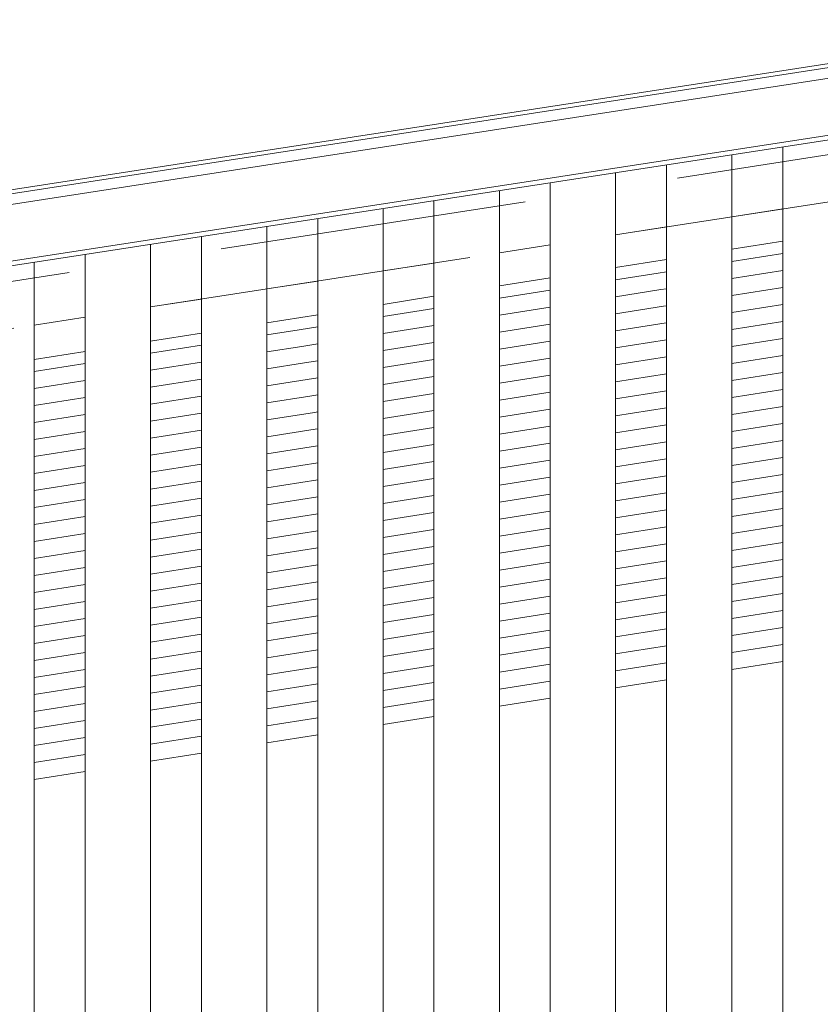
# Model space of a CAD drawing. Header units: millimetres. Extents: x -65 to 293624, y -1905 to 31061.
# Tile 249 of 256: x 123102 to 123653, y 23753 to 24430. Entities that reach past the tile are written whole.
import ezdxf

# ---------------------------------------------------------------- set-up
doc = ezdxf.new("R2010")
doc.units = ezdxf.units.MM
doc.header["$MEASUREMENT"] = 0
doc.linetypes.add('Hidden Line', pattern=[317.5, 211.666667, -105.833333])
for name, color, linetype in [('00 2D joon.AR', 7, 'Continuous'), ('1236 Katuslaed.AR', 7, 'Continuous'), ('1245 Sisehoovi varjestus.AR', 7, 'Continuous'), ('1248 Vihmaveerennid.AR', 7, 'Continuous'), ('1263 Katuse alusserv.AR', 7, 'Continuous')]:
    doc.layers.add(name, color=color, linetype=linetype)

# ---------------------------------------------------------------- blocks, each defined once
blk = doc.blocks.new('Section Element_1428_3', base_point=(20443.11, 12361.43))
at = {"layer": '1248 Vihmaveerennid.AR', "color": 7, "linetype": 'Continuous', "lineweight": 13}
for p, q in [((107568.05, 21915.2), (129117.8, 25239.8)), ((107570.49, 21918.29), (129117.53, 25242.47)), ((115501.87, 23131.81), (129118.53, 25232.53)), ((115501.87, 23092.64), (129122.41, 25193.96)), ((115501.87, 23089.49), (129122.72, 25190.86))]:
    blk.add_line(p, q, dxfattribs=at)
blk = doc.blocks.new('*X2346', base_point=(20443.11, 12361.43))
at = {"layer": '1263 Katuse alusserv.AR', "color": 7, "linetype": 'Continuous', "lineweight": 13}
for p, q in [((123146.87, 24193.85), (123111.87, 24188.32)), ((123146.87, 24193.85), (123111.87, 24188.32)), ((123146.87, 24182.15), (123111.87, 24176.62)), ((123146.87, 24182.15), (123111.87, 24176.62)), ((123146.87, 24170.45), (123111.87, 24164.92)), ((123146.87, 24170.45), (123111.87, 24164.92)), ((123146.87, 24158.75), (123111.87, 24153.22)), ((123146.87, 24158.75), (123111.87, 24153.22)), ((123146.87, 24147.05), (123111.87, 24141.52)), ((123146.87, 24147.05), (123111.87, 24141.52)), ((123146.87, 24135.36), (123111.87, 24129.83)), ((123146.87, 24135.36), (123111.87, 24129.83)), ((123146.87, 24123.66), (123111.87, 24118.13)), ((123146.87, 24123.66), (123111.87, 24118.13)), ((123146.87, 24111.96), (123111.87, 24106.43)), ((123146.87, 24111.96), (123111.87, 24106.43)), ((123146.87, 24100.26), (123111.87, 24094.73)), ((123146.87, 24100.26), (123111.87, 24094.73)), ((123146.87, 24088.56), (123111.87, 24083.03)), ((123146.87, 24088.56), (123111.87, 24083.03)), ((123146.87, 24076.86), (123111.87, 24071.33)), ((123146.87, 24076.86), (123111.87, 24071.33)), ((123146.87, 24065.17), (123111.87, 24059.64)), ((123146.87, 24065.17), (123111.87, 24059.64)), ((123146.87, 24053.47), (123111.87, 24047.94)), ((123146.87, 24053.47), (123111.87, 24047.94)), ((123146.87, 24041.77), (123111.87, 24036.24)), ((123146.87, 24041.77), (123111.87, 24036.24)), ((123146.87, 24030.07), (123111.87, 24024.54)), ((123146.87, 24030.07), (123111.87, 24024.54)), ((123146.87, 24018.37), (123111.87, 24012.84)), ((123146.87, 24018.37), (123111.87, 24012.84)), ((123146.87, 24006.67), (123111.87, 24001.14)), ((123146.87, 24006.67), (123111.87, 24001.14)), ((123146.87, 23994.98), (123111.87, 23989.45)), ((123146.87, 23994.98), (123111.87, 23989.45)), ((123146.87, 23983.28), (123111.87, 23977.75)), ((123146.87, 23983.28), (123111.87, 23977.75)), ((123146.87, 23971.58), (123111.87, 23966.05)), ((123146.87, 23971.58), (123111.87, 23966.05)), ((123146.87, 23959.88), (123111.87, 23954.35)), ((123146.87, 23959.88), (123111.87, 23954.35)), ((123146.87, 23948.18), (123111.87, 23942.65)), ((123146.87, 23948.18), (123111.87, 23942.65)), ((123146.87, 23936.49), (123111.87, 23930.96)), ((123146.87, 23936.49), (123111.87, 23930.96)), ((123146.87, 23924.79), (123111.87, 23919.26)), ((123146.87, 23924.79), (123111.87, 23919.26))]:
    blk.add_line(p, q, dxfattribs=at)
blk = doc.blocks.new('*X2347', base_point=(20443.11, 12361.43))
at = {"layer": '1263 Katuse alusserv.AR', "color": 7, "linetype": 'Continuous', "lineweight": 13}
for p, q in [((123146.87, 24193.85), (123111.87, 24188.32)), ((123146.87, 24193.85), (123111.87, 24188.32)), ((123146.87, 24182.15), (123111.87, 24176.62)), ((123146.87, 24182.15), (123111.87, 24176.62)), ((123146.87, 24170.45), (123111.87, 24164.92)), ((123146.87, 24170.45), (123111.87, 24164.92)), ((123146.87, 24158.75), (123111.87, 24153.22)), ((123146.87, 24158.75), (123111.87, 24153.22)), ((123146.87, 24147.05), (123111.87, 24141.52)), ((123146.87, 24147.05), (123111.87, 24141.52)), ((123146.87, 24135.36), (123111.87, 24129.83)), ((123146.87, 24135.36), (123111.87, 24129.83)), ((123146.87, 24123.66), (123111.87, 24118.13)), ((123146.87, 24123.66), (123111.87, 24118.13)), ((123146.87, 24111.96), (123111.87, 24106.43)), ((123146.87, 24111.96), (123111.87, 24106.43)), ((123146.87, 24100.26), (123111.87, 24094.73)), ((123146.87, 24100.26), (123111.87, 24094.73)), ((123146.87, 24088.56), (123111.87, 24083.03)), ((123146.87, 24088.56), (123111.87, 24083.03)), ((123146.87, 24076.86), (123111.87, 24071.33)), ((123146.87, 24076.86), (123111.87, 24071.33)), ((123146.87, 24065.17), (123111.87, 24059.64)), ((123146.87, 24065.17), (123111.87, 24059.64)), ((123146.87, 24053.47), (123111.87, 24047.94)), ((123146.87, 24053.47), (123111.87, 24047.94)), ((123146.87, 24041.77), (123111.87, 24036.24)), ((123146.87, 24041.77), (123111.87, 24036.24)), ((123146.87, 24030.07), (123111.87, 24024.54)), ((123146.87, 24030.07), (123111.87, 24024.54)), ((123146.87, 24018.37), (123111.87, 24012.84)), ((123146.87, 24018.37), (123111.87, 24012.84)), ((123146.87, 24006.67), (123111.87, 24001.14)), ((123146.87, 24006.67), (123111.87, 24001.14)), ((123146.87, 23994.98), (123111.87, 23989.45)), ((123146.87, 23994.98), (123111.87, 23989.45)), ((123146.87, 23983.28), (123111.87, 23977.75)), ((123146.87, 23983.28), (123111.87, 23977.75)), ((123146.87, 23971.58), (123111.87, 23966.05)), ((123146.87, 23971.58), (123111.87, 23966.05)), ((123146.87, 23959.88), (123111.87, 23954.35)), ((123146.87, 23959.88), (123111.87, 23954.35)), ((123146.87, 23948.18), (123111.87, 23942.65)), ((123146.87, 23948.18), (123111.87, 23942.65)), ((123146.87, 23936.49), (123111.87, 23930.96)), ((123146.87, 23936.49), (123111.87, 23930.96)), ((123146.87, 23924.79), (123111.87, 23919.26)), ((123146.87, 23924.79), (123111.87, 23919.26))]:
    blk.add_line(p, q, dxfattribs=at)
blk = doc.blocks.new('*X2348', base_point=(20443.11, 12361.43))
at = {"layer": '1263 Katuse alusserv.AR', "color": 7, "linetype": 'Continuous', "lineweight": 13}
for p, q in [((123226.87, 24206.49), (123191.87, 24200.96)), ((123226.87, 24206.49), (123191.87, 24200.96)), ((123226.87, 24194.79), (123191.87, 24189.26)), ((123226.87, 24194.79), (123191.87, 24189.26)), ((123226.87, 24183.09), (123191.87, 24177.56)), ((123226.87, 24183.09), (123191.87, 24177.56)), ((123226.87, 24171.39), (123191.87, 24165.86)), ((123226.87, 24171.39), (123191.87, 24165.86)), ((123226.87, 24159.69), (123191.87, 24154.16)), ((123226.87, 24159.69), (123191.87, 24154.16)), ((123226.87, 24148), (123191.87, 24142.47)), ((123226.87, 24148), (123191.87, 24142.47)), ((123226.87, 24136.3), (123191.87, 24130.77)), ((123226.87, 24136.3), (123191.87, 24130.77)), ((123226.87, 24124.6), (123191.87, 24119.07)), ((123226.87, 24124.6), (123191.87, 24119.07)), ((123226.87, 24112.9), (123191.87, 24107.37)), ((123226.87, 24112.9), (123191.87, 24107.37)), ((123226.87, 24101.2), (123191.87, 24095.67)), ((123226.87, 24101.2), (123191.87, 24095.67)), ((123226.87, 24089.5), (123191.87, 24083.97)), ((123226.87, 24089.5), (123191.87, 24083.97)), ((123226.87, 24077.81), (123191.87, 24072.28)), ((123226.87, 24077.81), (123191.87, 24072.28)), ((123226.87, 24066.11), (123191.87, 24060.58)), ((123226.87, 24066.11), (123191.87, 24060.58)), ((123226.87, 24054.41), (123191.87, 24048.88)), ((123226.87, 24054.41), (123191.87, 24048.88)), ((123226.87, 24042.71), (123191.87, 24037.18)), ((123226.87, 24042.71), (123191.87, 24037.18)), ((123226.87, 24031.01), (123191.87, 24025.48)), ((123226.87, 24031.01), (123191.87, 24025.48)), ((123226.87, 24019.32), (123191.87, 24013.79)), ((123226.87, 24019.32), (123191.87, 24013.79)), ((123226.87, 24007.62), (123191.87, 24002.09)), ((123226.87, 24007.62), (123191.87, 24002.09)), ((123226.87, 23995.92), (123191.87, 23990.39)), ((123226.87, 23995.92), (123191.87, 23990.39)), ((123226.87, 23984.22), (123191.87, 23978.69)), ((123226.87, 23984.22), (123191.87, 23978.69)), ((123226.87, 23972.52), (123191.87, 23966.99)), ((123226.87, 23972.52), (123191.87, 23966.99)), ((123226.87, 23960.82), (123191.87, 23955.29)), ((123226.87, 23960.82), (123191.87, 23955.29)), ((123226.87, 23949.13), (123191.87, 23943.6)), ((123226.87, 23949.13), (123191.87, 23943.6)), ((123226.87, 23937.43), (123191.87, 23931.9)), ((123226.87, 23937.43), (123191.87, 23931.9)), ((123226.87, 23925.73), (123191.87, 23920.2))]:
    blk.add_line(p, q, dxfattribs=at)
blk = doc.blocks.new('*X2349', base_point=(20443.11, 12361.43))
at = {"layer": '1263 Katuse alusserv.AR', "color": 7, "linetype": 'Continuous', "lineweight": 13}
for p, q in [((123226.87, 24206.49), (123191.87, 24200.96)), ((123226.87, 24206.49), (123191.87, 24200.96)), ((123226.87, 24194.79), (123191.87, 24189.26)), ((123226.87, 24194.79), (123191.87, 24189.26)), ((123226.87, 24183.09), (123191.87, 24177.56)), ((123226.87, 24183.09), (123191.87, 24177.56)), ((123226.87, 24171.39), (123191.87, 24165.86)), ((123226.87, 24171.39), (123191.87, 24165.86)), ((123226.87, 24159.69), (123191.87, 24154.16)), ((123226.87, 24159.69), (123191.87, 24154.16)), ((123226.87, 24148), (123191.87, 24142.47)), ((123226.87, 24148), (123191.87, 24142.47)), ((123226.87, 24136.3), (123191.87, 24130.77)), ((123226.87, 24136.3), (123191.87, 24130.77)), ((123226.87, 24124.6), (123191.87, 24119.07)), ((123226.87, 24124.6), (123191.87, 24119.07)), ((123226.87, 24112.9), (123191.87, 24107.37)), ((123226.87, 24112.9), (123191.87, 24107.37)), ((123226.87, 24101.2), (123191.87, 24095.67)), ((123226.87, 24101.2), (123191.87, 24095.67)), ((123226.87, 24089.5), (123191.87, 24083.97)), ((123226.87, 24089.5), (123191.87, 24083.97)), ((123226.87, 24077.81), (123191.87, 24072.28)), ((123226.87, 24077.81), (123191.87, 24072.28)), ((123226.87, 24066.11), (123191.87, 24060.58)), ((123226.87, 24066.11), (123191.87, 24060.58)), ((123226.87, 24054.41), (123191.87, 24048.88)), ((123226.87, 24054.41), (123191.87, 24048.88)), ((123226.87, 24042.71), (123191.87, 24037.18)), ((123226.87, 24042.71), (123191.87, 24037.18)), ((123226.87, 24031.01), (123191.87, 24025.48)), ((123226.87, 24031.01), (123191.87, 24025.48)), ((123226.87, 24019.32), (123191.87, 24013.79)), ((123226.87, 24019.32), (123191.87, 24013.79)), ((123226.87, 24007.62), (123191.87, 24002.09)), ((123226.87, 24007.62), (123191.87, 24002.09)), ((123226.87, 23995.92), (123191.87, 23990.39)), ((123226.87, 23995.92), (123191.87, 23990.39)), ((123226.87, 23984.22), (123191.87, 23978.69)), ((123226.87, 23984.22), (123191.87, 23978.69)), ((123226.87, 23972.52), (123191.87, 23966.99)), ((123226.87, 23972.52), (123191.87, 23966.99)), ((123226.87, 23960.82), (123191.87, 23955.29)), ((123226.87, 23960.82), (123191.87, 23955.29)), ((123226.87, 23949.13), (123191.87, 23943.6)), ((123226.87, 23949.13), (123191.87, 23943.6)), ((123226.87, 23937.43), (123191.87, 23931.9)), ((123226.87, 23937.43), (123191.87, 23931.9)), ((123226.87, 23925.73), (123191.87, 23920.2))]:
    blk.add_line(p, q, dxfattribs=at)
blk = doc.blocks.new('*X2350', base_point=(20443.11, 12361.43))
at = {"layer": '1263 Katuse alusserv.AR', "color": 7, "linetype": 'Continuous', "lineweight": 13}
for p, q in [((123294.22, 24217.13), (123271.87, 24213.6)), ((123294.22, 24217.13), (123271.87, 24213.6)), ((123306.87, 24219.13), (123294.22, 24217.13)), ((123306.87, 24219.13), (123294.22, 24217.13)), ((123296.02, 24205.72), (123271.87, 24201.9)), ((123296.02, 24205.72), (123271.87, 24201.9)), ((123306.87, 24207.43), (123296.02, 24205.72)), ((123306.87, 24207.43), (123296.02, 24205.72)), ((123297.83, 24194.3), (123271.87, 24190.2)), ((123297.83, 24194.3), (123271.87, 24190.2)), ((123306.87, 24195.73), (123297.83, 24194.3)), ((123306.87, 24195.73), (123297.83, 24194.3)), ((123299.63, 24182.89), (123271.87, 24178.5)), ((123299.63, 24182.89), (123271.87, 24178.5)), ((123306.87, 24184.03), (123299.63, 24182.89)), ((123306.87, 24184.03), (123299.63, 24182.89)), ((123301.43, 24171.48), (123271.87, 24166.8)), ((123301.43, 24171.48), (123271.87, 24166.8)), ((123306.87, 24172.33), (123301.43, 24171.48)), ((123306.87, 24172.33), (123301.43, 24171.48)), ((123303.24, 24160.06), (123271.87, 24155.11)), ((123303.24, 24160.06), (123271.87, 24155.11)), ((123306.87, 24160.64), (123303.24, 24160.06)), ((123306.87, 24160.64), (123303.24, 24160.06)), ((123305.04, 24148.65), (123271.87, 24143.41)), ((123305.04, 24148.65), (123271.87, 24143.41)), ((123306.87, 24148.94), (123305.04, 24148.65)), ((123306.87, 24148.94), (123305.04, 24148.65)), ((123306.85, 24137.24), (123271.87, 24131.71)), ((123306.85, 24137.24), (123271.87, 24131.71)), ((123306.87, 24137.24), (123306.85, 24137.24)), ((123306.87, 24137.24), (123306.85, 24137.24)), ((123306.87, 24125.54), (123271.87, 24120.01)), ((123306.87, 24125.54), (123271.87, 24120.01)), ((123306.87, 24113.84), (123271.87, 24108.31)), ((123306.87, 24113.84), (123271.87, 24108.31)), ((123306.87, 24102.15), (123271.87, 24096.61)), ((123306.87, 24102.15), (123271.87, 24096.61)), ((123306.87, 24090.45), (123271.87, 24084.92)), ((123306.87, 24090.45), (123271.87, 24084.92)), ((123306.87, 24078.75), (123271.87, 24073.22)), ((123306.87, 24078.75), (123271.87, 24073.22)), ((123306.87, 24067.05), (123271.87, 24061.52)), ((123306.87, 24067.05), (123271.87, 24061.52)), ((123306.87, 24055.35), (123271.87, 24049.82)), ((123306.87, 24055.35), (123271.87, 24049.82)), ((123306.87, 24043.65), (123271.87, 24038.12)), ((123306.87, 24043.65), (123271.87, 24038.12)), ((123306.87, 24031.96), (123271.87, 24026.43)), ((123306.87, 24031.96), (123271.87, 24026.43)), ((123306.87, 24020.26), (123271.87, 24014.73)), ((123306.87, 24020.26), (123271.87, 24014.73)), ((123306.87, 24008.56), (123271.87, 24003.03)), ((123306.87, 24008.56), (123271.87, 24003.03)), ((123306.87, 23996.86), (123271.87, 23991.33)), ((123306.87, 23996.86), (123271.87, 23991.33)), ((123306.87, 23985.16), (123271.87, 23979.63)), ((123306.87, 23985.16), (123271.87, 23979.63)), ((123306.87, 23973.46), (123271.87, 23967.93)), ((123306.87, 23973.46), (123271.87, 23967.93)), ((123306.87, 23961.77), (123271.87, 23956.24)), ((123306.87, 23961.77), (123271.87, 23956.24)), ((123306.87, 23950.07), (123271.87, 23944.54)), ((123306.87, 23950.07), (123271.87, 23944.54))]:
    blk.add_line(p, q, dxfattribs=at)
blk = doc.blocks.new('*X2351', base_point=(20443.11, 12361.43))
at = {"layer": '1263 Katuse alusserv.AR', "color": 7, "linetype": 'Continuous', "lineweight": 13}
for p, q in [((123294.22, 24217.13), (123271.87, 24213.6)), ((123294.22, 24217.13), (123271.87, 24213.6)), ((123306.87, 24219.13), (123294.22, 24217.13)), ((123306.87, 24219.13), (123294.22, 24217.13)), ((123296.02, 24205.72), (123271.87, 24201.9)), ((123296.02, 24205.72), (123271.87, 24201.9)), ((123306.87, 24207.43), (123296.02, 24205.72)), ((123306.87, 24207.43), (123296.02, 24205.72)), ((123297.83, 24194.3), (123271.87, 24190.2)), ((123297.83, 24194.3), (123271.87, 24190.2)), ((123306.87, 24195.73), (123297.83, 24194.3)), ((123306.87, 24195.73), (123297.83, 24194.3)), ((123299.63, 24182.89), (123271.87, 24178.5)), ((123299.63, 24182.89), (123271.87, 24178.5)), ((123306.87, 24184.03), (123299.63, 24182.89)), ((123306.87, 24184.03), (123299.63, 24182.89)), ((123301.43, 24171.48), (123271.87, 24166.8)), ((123301.43, 24171.48), (123271.87, 24166.8)), ((123306.87, 24172.33), (123301.43, 24171.48)), ((123306.87, 24172.33), (123301.43, 24171.48)), ((123303.24, 24160.06), (123271.87, 24155.11)), ((123303.24, 24160.06), (123271.87, 24155.11)), ((123306.87, 24160.64), (123303.24, 24160.06)), ((123306.87, 24160.64), (123303.24, 24160.06)), ((123305.04, 24148.65), (123271.87, 24143.41)), ((123305.04, 24148.65), (123271.87, 24143.41)), ((123306.87, 24148.94), (123305.04, 24148.65)), ((123306.87, 24148.94), (123305.04, 24148.65)), ((123306.85, 24137.24), (123271.87, 24131.71)), ((123306.85, 24137.24), (123271.87, 24131.71)), ((123306.87, 24137.24), (123306.85, 24137.24)), ((123306.87, 24137.24), (123306.85, 24137.24)), ((123306.87, 24125.54), (123271.87, 24120.01)), ((123306.87, 24125.54), (123271.87, 24120.01)), ((123306.87, 24113.84), (123271.87, 24108.31)), ((123306.87, 24113.84), (123271.87, 24108.31)), ((123306.87, 24102.15), (123271.87, 24096.61)), ((123306.87, 24102.15), (123271.87, 24096.61)), ((123306.87, 24090.45), (123271.87, 24084.92)), ((123306.87, 24090.45), (123271.87, 24084.92)), ((123306.87, 24078.75), (123271.87, 24073.22)), ((123306.87, 24078.75), (123271.87, 24073.22)), ((123306.87, 24067.05), (123271.87, 24061.52)), ((123306.87, 24067.05), (123271.87, 24061.52)), ((123306.87, 24055.35), (123271.87, 24049.82)), ((123306.87, 24055.35), (123271.87, 24049.82)), ((123306.87, 24043.65), (123271.87, 24038.12)), ((123306.87, 24043.65), (123271.87, 24038.12)), ((123306.87, 24031.96), (123271.87, 24026.43)), ((123306.87, 24031.96), (123271.87, 24026.43)), ((123306.87, 24020.26), (123271.87, 24014.73)), ((123306.87, 24020.26), (123271.87, 24014.73)), ((123306.87, 24008.56), (123271.87, 24003.03)), ((123306.87, 24008.56), (123271.87, 24003.03)), ((123306.87, 23996.86), (123271.87, 23991.33)), ((123306.87, 23996.86), (123271.87, 23991.33)), ((123306.87, 23985.16), (123271.87, 23979.63)), ((123306.87, 23985.16), (123271.87, 23979.63)), ((123306.87, 23973.46), (123271.87, 23967.93)), ((123306.87, 23973.46), (123271.87, 23967.93)), ((123306.87, 23961.77), (123271.87, 23956.24)), ((123306.87, 23961.77), (123271.87, 23956.24)), ((123306.87, 23950.07), (123271.87, 23944.54)), ((123306.87, 23950.07), (123271.87, 23944.54))]:
    blk.add_line(p, q, dxfattribs=at)
blk = doc.blocks.new('*X2352', base_point=(20443.11, 12361.43))
at = {"layer": '1263 Katuse alusserv.AR', "color": 7, "linetype": 'Continuous', "lineweight": 13}
for p, q in [((123386.87, 24231.77), (123351.87, 24226.24)), ((123386.87, 24231.77), (123351.87, 24226.24)), ((123386.87, 24220.07), (123351.87, 24214.54)), ((123386.87, 24220.07), (123351.87, 24214.54)), ((123386.87, 24208.37), (123351.87, 24202.84)), ((123386.87, 24208.37), (123351.87, 24202.84)), ((123386.87, 24196.67), (123351.87, 24191.14)), ((123386.87, 24196.67), (123351.87, 24191.14)), ((123386.87, 24184.97), (123351.87, 24179.44)), ((123386.87, 24184.97), (123351.87, 24179.44)), ((123386.87, 24173.28), (123351.87, 24167.75)), ((123386.87, 24173.28), (123351.87, 24167.75)), ((123386.87, 24161.58), (123351.87, 24156.05)), ((123386.87, 24161.58), (123351.87, 24156.05)), ((123386.87, 24149.88), (123351.87, 24144.35)), ((123386.87, 24149.88), (123351.87, 24144.35)), ((123386.87, 24138.18), (123351.87, 24132.65)), ((123386.87, 24138.18), (123351.87, 24132.65)), ((123386.87, 24126.48), (123351.87, 24120.95)), ((123386.87, 24126.48), (123351.87, 24120.95)), ((123386.87, 24114.79), (123351.87, 24109.26)), ((123386.87, 24114.79), (123351.87, 24109.26)), ((123386.87, 24103.09), (123351.87, 24097.56)), ((123386.87, 24103.09), (123351.87, 24097.56)), ((123386.87, 24091.39), (123351.87, 24085.86)), ((123386.87, 24091.39), (123351.87, 24085.86)), ((123386.87, 24079.69), (123351.87, 24074.16)), ((123386.87, 24079.69), (123351.87, 24074.16)), ((123386.87, 24067.99), (123351.87, 24062.46)), ((123386.87, 24067.99), (123351.87, 24062.46)), ((123386.87, 24056.29), (123351.87, 24050.76)), ((123386.87, 24056.29), (123351.87, 24050.76)), ((123386.87, 24044.6), (123351.87, 24039.07)), ((123386.87, 24044.6), (123351.87, 24039.07)), ((123386.87, 24032.9), (123351.87, 24027.37)), ((123386.87, 24032.9), (123351.87, 24027.37)), ((123386.87, 24021.2), (123351.87, 24015.67)), ((123386.87, 24021.2), (123351.87, 24015.67)), ((123386.87, 24009.5), (123351.87, 24003.97)), ((123386.87, 24009.5), (123351.87, 24003.97)), ((123386.87, 23997.8), (123351.87, 23992.27)), ((123386.87, 23997.8), (123351.87, 23992.27)), ((123386.87, 23986.1), (123351.87, 23980.57)), ((123386.87, 23986.1), (123351.87, 23980.57)), ((123386.87, 23974.41), (123351.87, 23968.88)), ((123386.87, 23974.41), (123351.87, 23968.88)), ((123386.87, 23962.71), (123351.87, 23957.18)), ((123386.87, 23962.71), (123351.87, 23957.18))]:
    blk.add_line(p, q, dxfattribs=at)
blk = doc.blocks.new('*X2353', base_point=(20443.11, 12361.43))
at = {"layer": '1263 Katuse alusserv.AR', "color": 7, "linetype": 'Continuous', "lineweight": 13}
for p, q in [((123386.87, 24231.77), (123351.87, 24226.24)), ((123386.87, 24231.77), (123351.87, 24226.24)), ((123386.87, 24220.07), (123351.87, 24214.54)), ((123386.87, 24220.07), (123351.87, 24214.54)), ((123386.87, 24208.37), (123351.87, 24202.84)), ((123386.87, 24208.37), (123351.87, 24202.84)), ((123386.87, 24196.67), (123351.87, 24191.14)), ((123386.87, 24196.67), (123351.87, 24191.14)), ((123386.87, 24184.97), (123351.87, 24179.44)), ((123386.87, 24184.97), (123351.87, 24179.44)), ((123386.87, 24173.28), (123351.87, 24167.75)), ((123386.87, 24173.28), (123351.87, 24167.75)), ((123386.87, 24161.58), (123351.87, 24156.05)), ((123386.87, 24161.58), (123351.87, 24156.05)), ((123386.87, 24149.88), (123351.87, 24144.35)), ((123386.87, 24149.88), (123351.87, 24144.35)), ((123386.87, 24138.18), (123351.87, 24132.65)), ((123386.87, 24138.18), (123351.87, 24132.65)), ((123386.87, 24126.48), (123351.87, 24120.95)), ((123386.87, 24126.48), (123351.87, 24120.95)), ((123386.87, 24114.79), (123351.87, 24109.26)), ((123386.87, 24114.79), (123351.87, 24109.26)), ((123386.87, 24103.09), (123351.87, 24097.56)), ((123386.87, 24103.09), (123351.87, 24097.56)), ((123386.87, 24091.39), (123351.87, 24085.86)), ((123386.87, 24091.39), (123351.87, 24085.86)), ((123386.87, 24079.69), (123351.87, 24074.16)), ((123386.87, 24079.69), (123351.87, 24074.16)), ((123386.87, 24067.99), (123351.87, 24062.46)), ((123386.87, 24067.99), (123351.87, 24062.46)), ((123386.87, 24056.29), (123351.87, 24050.76)), ((123386.87, 24056.29), (123351.87, 24050.76)), ((123386.87, 24044.6), (123351.87, 24039.07)), ((123386.87, 24044.6), (123351.87, 24039.07)), ((123386.87, 24032.9), (123351.87, 24027.37)), ((123386.87, 24032.9), (123351.87, 24027.37)), ((123386.87, 24021.2), (123351.87, 24015.67)), ((123386.87, 24021.2), (123351.87, 24015.67)), ((123386.87, 24009.5), (123351.87, 24003.97)), ((123386.87, 24009.5), (123351.87, 24003.97)), ((123386.87, 23997.8), (123351.87, 23992.27)), ((123386.87, 23997.8), (123351.87, 23992.27)), ((123386.87, 23986.1), (123351.87, 23980.57)), ((123386.87, 23986.1), (123351.87, 23980.57)), ((123386.87, 23974.41), (123351.87, 23968.88)), ((123386.87, 23974.41), (123351.87, 23968.88)), ((123386.87, 23962.71), (123351.87, 23957.18)), ((123386.87, 23962.71), (123351.87, 23957.18))]:
    blk.add_line(p, q, dxfattribs=at)
blk = doc.blocks.new('*X2354', base_point=(20443.11, 12361.43))
at = {"layer": '1263 Katuse alusserv.AR', "color": 7, "linetype": 'Continuous', "lineweight": 13}
for p, q in [((123466.87, 24244.41), (123431.87, 24238.88)), ((123466.87, 24244.41), (123431.87, 24238.88)), ((123466.87, 24232.71), (123431.87, 24227.18)), ((123466.87, 24232.71), (123431.87, 24227.18)), ((123466.87, 24221.01), (123431.87, 24215.48)), ((123466.87, 24221.01), (123431.87, 24215.48)), ((123466.87, 24209.31), (123431.87, 24203.78)), ((123466.87, 24209.31), (123431.87, 24203.78)), ((123466.87, 24197.62), (123431.87, 24192.09)), ((123466.87, 24197.62), (123431.87, 24192.09)), ((123466.87, 24185.92), (123431.87, 24180.39)), ((123466.87, 24185.92), (123431.87, 24180.39)), ((123466.87, 24174.22), (123431.87, 24168.69)), ((123466.87, 24174.22), (123431.87, 24168.69)), ((123466.87, 24162.52), (123431.87, 24156.99)), ((123466.87, 24162.52), (123431.87, 24156.99)), ((123466.87, 24150.82), (123431.87, 24145.29)), ((123466.87, 24150.82), (123431.87, 24145.29)), ((123466.87, 24139.12), (123431.87, 24133.59)), ((123466.87, 24139.12), (123431.87, 24133.59)), ((123466.87, 24127.43), (123431.87, 24121.9)), ((123466.87, 24127.43), (123431.87, 24121.9)), ((123466.87, 24115.73), (123431.87, 24110.2)), ((123466.87, 24115.73), (123431.87, 24110.2)), ((123466.87, 24104.03), (123431.87, 24098.5)), ((123466.87, 24104.03), (123431.87, 24098.5)), ((123466.87, 24092.33), (123431.87, 24086.8)), ((123466.87, 24092.33), (123431.87, 24086.8)), ((123466.87, 24080.63), (123431.87, 24075.1)), ((123466.87, 24080.63), (123431.87, 24075.1)), ((123466.87, 24068.93), (123431.87, 24063.4)), ((123466.87, 24068.93), (123431.87, 24063.4)), ((123466.87, 24057.24), (123431.87, 24051.71)), ((123466.87, 24057.24), (123431.87, 24051.71)), ((123466.87, 24045.54), (123431.87, 24040.01)), ((123466.87, 24045.54), (123431.87, 24040.01)), ((123466.87, 24033.84), (123431.87, 24028.31)), ((123466.87, 24033.84), (123431.87, 24028.31)), ((123466.87, 24022.14), (123431.87, 24016.61)), ((123466.87, 24022.14), (123431.87, 24016.61)), ((123466.87, 24010.44), (123431.87, 24004.91)), ((123466.87, 24010.44), (123431.87, 24004.91)), ((123466.87, 23998.74), (123431.87, 23993.21)), ((123466.87, 23998.74), (123431.87, 23993.21)), ((123466.87, 23987.05), (123431.87, 23981.52)), ((123466.87, 23987.05), (123431.87, 23981.52)), ((123466.87, 23975.35), (123431.87, 23969.82)), ((123466.87, 23975.35), (123431.87, 23969.82))]:
    blk.add_line(p, q, dxfattribs=at)
blk = doc.blocks.new('*X2355', base_point=(20443.11, 12361.43))
at = {"layer": '1263 Katuse alusserv.AR', "color": 7, "linetype": 'Continuous', "lineweight": 13}
for p, q in [((123466.87, 24244.41), (123431.87, 24238.88)), ((123466.87, 24244.41), (123431.87, 24238.88)), ((123466.87, 24232.71), (123431.87, 24227.18)), ((123466.87, 24232.71), (123431.87, 24227.18)), ((123466.87, 24221.01), (123431.87, 24215.48)), ((123466.87, 24221.01), (123431.87, 24215.48)), ((123466.87, 24209.31), (123431.87, 24203.78)), ((123466.87, 24209.31), (123431.87, 24203.78)), ((123466.87, 24197.62), (123431.87, 24192.09)), ((123466.87, 24197.62), (123431.87, 24192.09)), ((123466.87, 24185.92), (123431.87, 24180.39)), ((123466.87, 24185.92), (123431.87, 24180.39)), ((123466.87, 24174.22), (123431.87, 24168.69)), ((123466.87, 24174.22), (123431.87, 24168.69)), ((123466.87, 24162.52), (123431.87, 24156.99)), ((123466.87, 24162.52), (123431.87, 24156.99)), ((123466.87, 24150.82), (123431.87, 24145.29)), ((123466.87, 24150.82), (123431.87, 24145.29)), ((123466.87, 24139.12), (123431.87, 24133.59)), ((123466.87, 24139.12), (123431.87, 24133.59)), ((123466.87, 24127.43), (123431.87, 24121.9)), ((123466.87, 24127.43), (123431.87, 24121.9)), ((123466.87, 24115.73), (123431.87, 24110.2)), ((123466.87, 24115.73), (123431.87, 24110.2)), ((123466.87, 24104.03), (123431.87, 24098.5)), ((123466.87, 24104.03), (123431.87, 24098.5)), ((123466.87, 24092.33), (123431.87, 24086.8)), ((123466.87, 24092.33), (123431.87, 24086.8)), ((123466.87, 24080.63), (123431.87, 24075.1)), ((123466.87, 24080.63), (123431.87, 24075.1)), ((123466.87, 24068.93), (123431.87, 24063.4)), ((123466.87, 24068.93), (123431.87, 24063.4)), ((123466.87, 24057.24), (123431.87, 24051.71)), ((123466.87, 24057.24), (123431.87, 24051.71)), ((123466.87, 24045.54), (123431.87, 24040.01)), ((123466.87, 24045.54), (123431.87, 24040.01)), ((123466.87, 24033.84), (123431.87, 24028.31)), ((123466.87, 24033.84), (123431.87, 24028.31)), ((123466.87, 24022.14), (123431.87, 24016.61)), ((123466.87, 24022.14), (123431.87, 24016.61)), ((123466.87, 24010.44), (123431.87, 24004.91)), ((123466.87, 24010.44), (123431.87, 24004.91)), ((123466.87, 23998.74), (123431.87, 23993.21)), ((123466.87, 23998.74), (123431.87, 23993.21)), ((123466.87, 23987.05), (123431.87, 23981.52)), ((123466.87, 23987.05), (123431.87, 23981.52)), ((123466.87, 23975.35), (123431.87, 23969.82)), ((123466.87, 23975.35), (123431.87, 23969.82))]:
    blk.add_line(p, q, dxfattribs=at)
blk = doc.blocks.new('*X2356', base_point=(20443.11, 12361.43))
at = {"layer": '1263 Katuse alusserv.AR', "color": 7, "linetype": 'Continuous', "lineweight": 13}
for p, q in [((123541.16, 24256.15), (123511.87, 24251.52)), ((123541.16, 24256.15), (123511.87, 24251.52)), ((123546.87, 24257.05), (123541.16, 24256.15)), ((123546.87, 24257.05), (123541.16, 24256.15)), ((123542.96, 24244.73), (123511.87, 24239.82)), ((123542.96, 24244.73), (123511.87, 24239.82)), ((123546.87, 24245.35), (123542.96, 24244.73)), ((123546.87, 24245.35), (123542.96, 24244.73)), ((123544.76, 24233.32), (123511.87, 24228.12)), ((123544.76, 24233.32), (123511.87, 24228.12)), ((123546.87, 24233.65), (123544.76, 24233.32)), ((123546.87, 24233.65), (123544.76, 24233.32)), ((123546.57, 24221.91), (123511.87, 24216.42)), ((123546.57, 24221.91), (123511.87, 24216.42)), ((123546.87, 24221.95), (123546.57, 24221.91)), ((123546.87, 24221.95), (123546.57, 24221.91)), ((123546.87, 24210.26), (123511.87, 24204.73)), ((123546.87, 24210.26), (123511.87, 24204.73)), ((123546.87, 24198.56), (123511.87, 24193.03)), ((123546.87, 24198.56), (123511.87, 24193.03)), ((123546.87, 24186.86), (123511.87, 24181.33)), ((123546.87, 24186.86), (123511.87, 24181.33)), ((123546.87, 24175.16), (123511.87, 24169.63)), ((123546.87, 24175.16), (123511.87, 24169.63)), ((123546.87, 24163.46), (123511.87, 24157.93)), ((123546.87, 24163.46), (123511.87, 24157.93)), ((123546.87, 24151.76), (123511.87, 24146.23)), ((123546.87, 24151.76), (123511.87, 24146.23)), ((123546.87, 24140.07), (123511.87, 24134.54)), ((123546.87, 24140.07), (123511.87, 24134.54)), ((123546.87, 24128.37), (123511.87, 24122.84)), ((123546.87, 24128.37), (123511.87, 24122.84)), ((123546.87, 24116.67), (123511.87, 24111.14)), ((123546.87, 24116.67), (123511.87, 24111.14)), ((123546.87, 24104.97), (123511.87, 24099.44)), ((123546.87, 24104.97), (123511.87, 24099.44)), ((123546.87, 24093.27), (123511.87, 24087.74)), ((123546.87, 24093.27), (123511.87, 24087.74)), ((123546.87, 24081.57), (123511.87, 24076.04)), ((123546.87, 24081.57), (123511.87, 24076.04)), ((123546.87, 24069.88), (123511.87, 24064.35)), ((123546.87, 24069.88), (123511.87, 24064.35)), ((123546.87, 24058.18), (123511.87, 24052.65)), ((123546.87, 24058.18), (123511.87, 24052.65)), ((123546.87, 24046.48), (123511.87, 24040.95)), ((123546.87, 24046.48), (123511.87, 24040.95)), ((123546.87, 24034.78), (123511.87, 24029.25)), ((123546.87, 24034.78), (123511.87, 24029.25)), ((123546.87, 24023.08), (123511.87, 24017.55)), ((123546.87, 24023.08), (123511.87, 24017.55)), ((123546.87, 24011.39), (123511.87, 24005.85)), ((123546.87, 24011.39), (123511.87, 24005.85)), ((123546.87, 23999.69), (123511.87, 23994.16)), ((123546.87, 23999.69), (123511.87, 23994.16)), ((123546.87, 23987.99), (123511.87, 23982.46)), ((123546.87, 23987.99), (123511.87, 23982.46))]:
    blk.add_line(p, q, dxfattribs=at)
blk = doc.blocks.new('*X2357', base_point=(20443.11, 12361.43))
at = {"layer": '1263 Katuse alusserv.AR', "color": 7, "linetype": 'Continuous', "lineweight": 13}
for p, q in [((123541.16, 24256.15), (123511.87, 24251.52)), ((123541.16, 24256.15), (123511.87, 24251.52)), ((123546.87, 24257.05), (123541.16, 24256.15)), ((123546.87, 24257.05), (123541.16, 24256.15)), ((123542.96, 24244.73), (123511.87, 24239.82)), ((123542.96, 24244.73), (123511.87, 24239.82)), ((123546.87, 24245.35), (123542.96, 24244.73)), ((123546.87, 24245.35), (123542.96, 24244.73)), ((123544.76, 24233.32), (123511.87, 24228.12)), ((123544.76, 24233.32), (123511.87, 24228.12)), ((123546.87, 24233.65), (123544.76, 24233.32)), ((123546.87, 24233.65), (123544.76, 24233.32)), ((123546.57, 24221.91), (123511.87, 24216.42)), ((123546.57, 24221.91), (123511.87, 24216.42)), ((123546.87, 24221.95), (123546.57, 24221.91)), ((123546.87, 24221.95), (123546.57, 24221.91)), ((123546.87, 24210.26), (123511.87, 24204.73)), ((123546.87, 24210.26), (123511.87, 24204.73)), ((123546.87, 24198.56), (123511.87, 24193.03)), ((123546.87, 24198.56), (123511.87, 24193.03)), ((123546.87, 24186.86), (123511.87, 24181.33)), ((123546.87, 24186.86), (123511.87, 24181.33)), ((123546.87, 24175.16), (123511.87, 24169.63)), ((123546.87, 24175.16), (123511.87, 24169.63)), ((123546.87, 24163.46), (123511.87, 24157.93)), ((123546.87, 24163.46), (123511.87, 24157.93)), ((123546.87, 24151.76), (123511.87, 24146.23)), ((123546.87, 24151.76), (123511.87, 24146.23)), ((123546.87, 24140.07), (123511.87, 24134.54)), ((123546.87, 24140.07), (123511.87, 24134.54)), ((123546.87, 24128.37), (123511.87, 24122.84)), ((123546.87, 24128.37), (123511.87, 24122.84)), ((123546.87, 24116.67), (123511.87, 24111.14)), ((123546.87, 24116.67), (123511.87, 24111.14)), ((123546.87, 24104.97), (123511.87, 24099.44)), ((123546.87, 24104.97), (123511.87, 24099.44)), ((123546.87, 24093.27), (123511.87, 24087.74)), ((123546.87, 24093.27), (123511.87, 24087.74)), ((123546.87, 24081.57), (123511.87, 24076.04)), ((123546.87, 24081.57), (123511.87, 24076.04)), ((123546.87, 24069.88), (123511.87, 24064.35)), ((123546.87, 24069.88), (123511.87, 24064.35)), ((123546.87, 24058.18), (123511.87, 24052.65)), ((123546.87, 24058.18), (123511.87, 24052.65)), ((123546.87, 24046.48), (123511.87, 24040.95)), ((123546.87, 24046.48), (123511.87, 24040.95)), ((123546.87, 24034.78), (123511.87, 24029.25)), ((123546.87, 24034.78), (123511.87, 24029.25)), ((123546.87, 24023.08), (123511.87, 24017.55)), ((123546.87, 24023.08), (123511.87, 24017.55)), ((123546.87, 24011.39), (123511.87, 24005.85)), ((123546.87, 24011.39), (123511.87, 24005.85)), ((123546.87, 23999.69), (123511.87, 23994.16)), ((123546.87, 23999.69), (123511.87, 23994.16)), ((123546.87, 23987.99), (123511.87, 23982.46)), ((123546.87, 23987.99), (123511.87, 23982.46))]:
    blk.add_line(p, q, dxfattribs=at)
blk = doc.blocks.new('*X2358', base_point=(20443.11, 12361.43))
at = {"layer": '1263 Katuse alusserv.AR', "color": 7, "linetype": 'Continuous', "lineweight": 13}
for p, q in [((123626.87, 24269.69), (123591.87, 24264.16)), ((123626.87, 24269.69), (123591.87, 24264.16)), ((123626.87, 24257.99), (123591.87, 24252.46)), ((123626.87, 24257.99), (123591.87, 24252.46)), ((123626.87, 24246.29), (123591.87, 24240.76)), ((123626.87, 24246.29), (123591.87, 24240.76)), ((123626.87, 24234.59), (123591.87, 24229.06)), ((123626.87, 24234.59), (123591.87, 24229.06)), ((123626.87, 24222.9), (123591.87, 24217.37)), ((123626.87, 24222.9), (123591.87, 24217.37)), ((123626.87, 24211.2), (123591.87, 24205.67)), ((123626.87, 24211.2), (123591.87, 24205.67)), ((123626.87, 24199.5), (123591.87, 24193.97)), ((123626.87, 24199.5), (123591.87, 24193.97)), ((123626.87, 24187.8), (123591.87, 24182.27)), ((123626.87, 24187.8), (123591.87, 24182.27)), ((123626.87, 24176.1), (123591.87, 24170.57)), ((123626.87, 24176.1), (123591.87, 24170.57)), ((123626.87, 24164.4), (123591.87, 24158.87)), ((123626.87, 24164.4), (123591.87, 24158.87)), ((123626.87, 24152.71), (123591.87, 24147.18)), ((123626.87, 24152.71), (123591.87, 24147.18)), ((123626.87, 24141.01), (123591.87, 24135.48)), ((123626.87, 24141.01), (123591.87, 24135.48)), ((123626.87, 24129.31), (123591.87, 24123.78)), ((123626.87, 24129.31), (123591.87, 24123.78)), ((123626.87, 24117.61), (123591.87, 24112.08)), ((123626.87, 24117.61), (123591.87, 24112.08)), ((123626.87, 24105.91), (123591.87, 24100.38)), ((123626.87, 24105.91), (123591.87, 24100.38)), ((123626.87, 24094.21), (123591.87, 24088.68)), ((123626.87, 24094.21), (123591.87, 24088.68)), ((123626.87, 24082.52), (123591.87, 24076.99)), ((123626.87, 24082.52), (123591.87, 24076.99)), ((123626.87, 24070.82), (123591.87, 24065.29)), ((123626.87, 24070.82), (123591.87, 24065.29)), ((123626.87, 24059.12), (123591.87, 24053.59)), ((123626.87, 24059.12), (123591.87, 24053.59)), ((123626.87, 24047.42), (123591.87, 24041.89)), ((123626.87, 24047.42), (123591.87, 24041.89)), ((123626.87, 24035.72), (123591.87, 24030.19)), ((123626.87, 24035.72), (123591.87, 24030.19)), ((123626.87, 24024.03), (123591.87, 24018.5)), ((123626.87, 24024.03), (123591.87, 24018.5)), ((123626.87, 24012.33), (123591.87, 24006.8)), ((123626.87, 24012.33), (123591.87, 24006.8)), ((123626.87, 24000.63), (123591.87, 23995.1)), ((123626.87, 24000.63), (123591.87, 23995.1))]:
    blk.add_line(p, q, dxfattribs=at)
blk = doc.blocks.new('*X2359', base_point=(20443.11, 12361.43))
at = {"layer": '1263 Katuse alusserv.AR', "color": 7, "linetype": 'Continuous', "lineweight": 13}
for p, q in [((123626.87, 24269.69), (123591.87, 24264.16)), ((123626.87, 24269.69), (123591.87, 24264.16)), ((123626.87, 24257.99), (123591.87, 24252.46)), ((123626.87, 24257.99), (123591.87, 24252.46)), ((123626.87, 24246.29), (123591.87, 24240.76)), ((123626.87, 24246.29), (123591.87, 24240.76)), ((123626.87, 24234.59), (123591.87, 24229.06)), ((123626.87, 24234.59), (123591.87, 24229.06)), ((123626.87, 24222.9), (123591.87, 24217.37)), ((123626.87, 24222.9), (123591.87, 24217.37)), ((123626.87, 24211.2), (123591.87, 24205.67)), ((123626.87, 24211.2), (123591.87, 24205.67)), ((123626.87, 24199.5), (123591.87, 24193.97)), ((123626.87, 24199.5), (123591.87, 24193.97)), ((123626.87, 24187.8), (123591.87, 24182.27)), ((123626.87, 24187.8), (123591.87, 24182.27)), ((123626.87, 24176.1), (123591.87, 24170.57)), ((123626.87, 24176.1), (123591.87, 24170.57)), ((123626.87, 24164.4), (123591.87, 24158.87)), ((123626.87, 24164.4), (123591.87, 24158.87)), ((123626.87, 24152.71), (123591.87, 24147.18)), ((123626.87, 24152.71), (123591.87, 24147.18)), ((123626.87, 24141.01), (123591.87, 24135.48)), ((123626.87, 24141.01), (123591.87, 24135.48)), ((123626.87, 24129.31), (123591.87, 24123.78)), ((123626.87, 24129.31), (123591.87, 24123.78)), ((123626.87, 24117.61), (123591.87, 24112.08)), ((123626.87, 24117.61), (123591.87, 24112.08)), ((123626.87, 24105.91), (123591.87, 24100.38)), ((123626.87, 24105.91), (123591.87, 24100.38)), ((123626.87, 24094.21), (123591.87, 24088.68)), ((123626.87, 24094.21), (123591.87, 24088.68)), ((123626.87, 24082.52), (123591.87, 24076.99)), ((123626.87, 24082.52), (123591.87, 24076.99)), ((123626.87, 24070.82), (123591.87, 24065.29)), ((123626.87, 24070.82), (123591.87, 24065.29)), ((123626.87, 24059.12), (123591.87, 24053.59)), ((123626.87, 24059.12), (123591.87, 24053.59)), ((123626.87, 24047.42), (123591.87, 24041.89)), ((123626.87, 24047.42), (123591.87, 24041.89)), ((123626.87, 24035.72), (123591.87, 24030.19)), ((123626.87, 24035.72), (123591.87, 24030.19)), ((123626.87, 24024.03), (123591.87, 24018.5)), ((123626.87, 24024.03), (123591.87, 24018.5)), ((123626.87, 24012.33), (123591.87, 24006.8)), ((123626.87, 24012.33), (123591.87, 24006.8)), ((123626.87, 24000.63), (123591.87, 23995.1)), ((123626.87, 24000.63), (123591.87, 23995.1))]:
    blk.add_line(p, q, dxfattribs=at)
blk = doc.blocks.new('Section Element_1680_3', base_point=(20443.11, 12361.43))
at = {"layer": '1263 Katuse alusserv.AR', "color": 7, "linetype": 'Continuous', "lineweight": 13}
for p, q in [((123591.87, 23983.4), (123626.87, 23988.93)), ((123511.87, 23970.76), (123546.87, 23976.29)), ((123431.87, 23958.12), (123466.87, 23963.65)), ((123351.87, 23945.48), (123386.87, 23951.01)), ((123271.87, 23932.84), (123306.87, 23938.37)), ((123191.87, 23920.2), (123226.87, 23925.73)), ((123111.87, 23907.56), (123146.87, 23913.09))]:
    blk.add_line(p, q, dxfattribs=at)
at = {"layer": '1263 Katuse alusserv.AR', "lineweight": 0}
for name in ['*X2358', '*X2359', '*X2356', '*X2357', '*X2354', '*X2355', '*X2352', '*X2353', '*X2350', '*X2351', '*X2348', '*X2349', '*X2346', '*X2347']:
    blk.add_blockref(name, (20443.11, 12361.43), dxfattribs=at)
blk = doc.blocks.new('Section Element_1939_3', base_point=(20443.11, 12361.43))
at = {"layer": '1245 Sisehoovi varjestus.AR', "color": 7, "linetype": 'Continuous', "lineweight": 13}
for p, q in [((123626.87, 24278.06), (123591.87, 24272.53)), ((123546.87, 24265.42), (123511.87, 24259.9)), ((123466.87, 24252.79), (123431.87, 24247.26)), ((123386.87, 24240.15), (123351.87, 24234.62)), ((123306.87, 24227.51), (123271.87, 24221.98)), ((123226.87, 24214.87), (123191.87, 24209.35)), ((123146.87, 24202.24), (123111.87, 24196.71))]:
    blk.add_line(p, q, dxfattribs=at)
blk = doc.blocks.new('Section Element_3000_3', base_point=(20443.11, 12361.43))
at = {"layer": '1236 Katuslaed.AR', "color": 7, "linetype": 'Continuous', "lineweight": 13}
for p, q in [((123626.87, 24300.32), (123591.87, 24294.88)), ((123546.87, 24287.9), (123511.87, 24282.46)), ((123466.87, 24275.48), (123431.87, 24270.05)), ((123386.87, 24263.06), (123351.87, 24257.63)), ((123306.87, 24250.64), (123271.87, 24245.21)), ((123226.87, 24238.22), (123191.87, 24232.79)), ((123146.87, 24225.8), (123111.87, 24220.37))]:
    blk.add_line(p, q, dxfattribs=at)
blk = doc.blocks.new('Section Element_3096_3', base_point=(20443.11, 12361.43))
at = {"layer": '1245 Sisehoovi varjestus.AR', "color": 7, "linetype": 'Continuous', "lineweight": 13}
blk.add_line((123111.87, 23166.43), (123111.87, 24263.53), dxfattribs=at)
blk = doc.blocks.new('Section Element_3097_3', base_point=(20443.11, 12361.43))
at = {"layer": '1245 Sisehoovi varjestus.AR', "color": 7, "linetype": 'Continuous', "lineweight": 13}
for p, q in [((123191.87, 23166.43), (123191.87, 24275.87)), ((123146.87, 23166.43), (123146.87, 24268.93))]:
    blk.add_line(p, q, dxfattribs=at)
blk = doc.blocks.new('Section Element_3098_3', base_point=(20443.11, 12361.43))
at = {"layer": '1245 Sisehoovi varjestus.AR', "color": 7, "linetype": 'Continuous', "lineweight": 13}
for p, q in [((123271.87, 23166.43), (123271.87, 24288.21)), ((123226.87, 23166.43), (123226.87, 24281.27))]:
    blk.add_line(p, q, dxfattribs=at)
blk = doc.blocks.new('Section Element_3099_3', base_point=(20443.11, 12361.43))
at = {"layer": '1245 Sisehoovi varjestus.AR', "color": 7, "linetype": 'Continuous', "lineweight": 13}
for p, q in [((123351.87, 23166.43), (123351.87, 24300.56)), ((123306.87, 23166.43), (123306.87, 24293.61))]:
    blk.add_line(p, q, dxfattribs=at)
blk = doc.blocks.new('Section Element_3100_3', base_point=(20443.11, 12361.43))
at = {"layer": '1245 Sisehoovi varjestus.AR', "color": 7, "linetype": 'Continuous', "lineweight": 13}
for p, q in [((123431.87, 23166.43), (123431.87, 24312.9)), ((123386.87, 23166.43), (123386.87, 24305.96))]:
    blk.add_line(p, q, dxfattribs=at)
blk = doc.blocks.new('Section Element_3101_3', base_point=(20443.11, 12361.43))
at = {"layer": '1245 Sisehoovi varjestus.AR', "color": 7, "linetype": 'Continuous', "lineweight": 13}
for p, q in [((123511.87, 23166.43), (123511.87, 24325.24)), ((123466.87, 23166.43), (123466.87, 24318.3))]:
    blk.add_line(p, q, dxfattribs=at)
blk = doc.blocks.new('Section Element_3102_3', base_point=(20443.11, 12361.43))
at = {"layer": '1245 Sisehoovi varjestus.AR', "color": 7, "linetype": 'Continuous', "lineweight": 13}
for p, q in [((123591.87, 23166.43), (123591.87, 24337.58)), ((123546.87, 23166.43), (123546.87, 24330.64))]:
    blk.add_line(p, q, dxfattribs=at)
blk = doc.blocks.new('Section Element_3103_3', base_point=(20443.11, 12361.43))
at = {"layer": '1245 Sisehoovi varjestus.AR', "color": 7, "linetype": 'Continuous', "lineweight": 13}
blk.add_line((123626.87, 23166.43), (123626.87, 24342.98), dxfattribs=at)

msp = doc.modelspace()

# ---------------------------------------------------------------- linework, layer by layer
at = {"layer": '00 2D joon.AR', "color": 41, "linetype": 'Hidden Line', "lineweight": 13, "true_color": 0xffeda8, "flags": 128}
msp.add_lwpolyline([(107541.94, 21835.68), (107546.85, 21804.06), (129116.9, 25152.59), (129111.99, 25184.21)], close=True, dxfattribs=at)

# ---------------------------------------------------------------- block references
at = {"layer": '1236 Katuslaed.AR', "lineweight": 0}
msp.add_blockref('Section Element_3000_3', (20443.11, 12361.43), dxfattribs=at)
at = {"layer": '1245 Sisehoovi varjestus.AR', "lineweight": 0}
for name in ['Section Element_1939_3', 'Section Element_3103_3', 'Section Element_3102_3', 'Section Element_3101_3', 'Section Element_3100_3', 'Section Element_3099_3', 'Section Element_3098_3', 'Section Element_3097_3', 'Section Element_3096_3']:
    msp.add_blockref(name, (20443.11, 12361.43), dxfattribs=at)
at = {"layer": '1248 Vihmaveerennid.AR', "lineweight": 0}
msp.add_blockref('Section Element_1428_3', (20443.11, 12361.43), dxfattribs=at)
at = {"layer": '1263 Katuse alusserv.AR', "lineweight": 0}
msp.add_blockref('Section Element_1680_3', (20443.11, 12361.43), dxfattribs=at)

doc.saveas('drawing.dxf')
